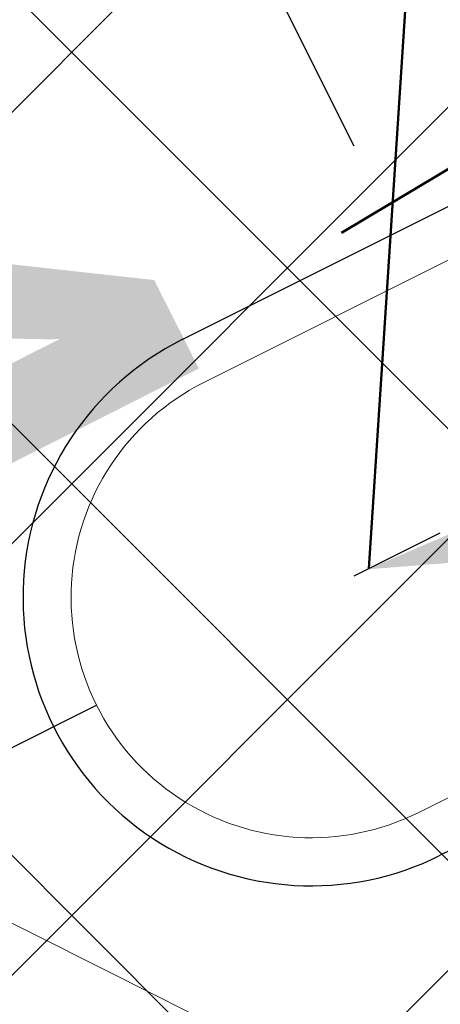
# Model space of a CAD drawing. Header units: metres. Extents: x 7472034 to 8439876, y 5890181 to 5961460.
# Tile 71 of 202: x 8439498.347 to 8439498.785, y 5890390.428 to 5890391.452. Entities that reach past the tile are written whole.
import ezdxf
from ezdxf import colors
from ezdxf.entities.mleader import LeaderData, LeaderLine
from ezdxf.math import Vec2, Vec3

# ---------------------------------------------------------------- set-up
doc = ezdxf.new("R2010")
doc.units = ezdxf.units.M
doc.header["$MEASUREMENT"] = 0
for name, pattern in [('$0$L218_500', [1, 0.5, -0.5]), ('ACAD_ISO03W100', [30, 12, -18]), ('CENTER', [2, 1.25, -0.25, 0.25, -0.25]), ('DASHDOTX2', [2, 1, -0.5, 0, -0.5])]:
    doc.linetypes.add(name, pattern=pattern)
doc.layers.get('0').update_dxf_attribs({"linetype": 'CONTINUOUS', "lineweight": 5})
doc.layers.get('Defpoints').update_dxf_attribs({"linetype": 'CONTINUOUS'})
for name, color, linetype, lineweight in [('### Krawężnik', 6, 'CONTINUOUS', 35), ('### rzędne', 172, 'CONTINUOUS', 35), ('_a_widok', 7, 'CONTINUOUS', 5), ('_IS.KD.B.rura', 124, 'ACAD_ISO03W100', 50), ('_IS.KD.opis.1', 138, 'CONTINUOUS', 18), ('KOLOR-OBIEKT', 21, 'CONTINUOUS', 13), ('T_strefa-8', 20, 'ACAD_ISO03W100', 50), ('ZAG-obrys 018 wymiary', 7, 'CONTINUOUS', 18), ('ZAG-OBRYS013', 7, 'CONTINUOUS', 13)]:
    doc.layers.add(name, color=color, linetype=linetype, lineweight=lineweight)
for name, color, linetype in [('100_rzut_wym_wew', 7, 'CONTINUOUS'), ('2D - Ogólne', 7, 'CONTINUOUS'), ('_IS.BLOK.KD.doziemne', 7, 'CONTINUOUS')]:
    doc.layers.add(name, color=color, linetype=linetype)
doc.layers.add('_IS_NO', color=11, linetype='CONTINUOUS', lineweight=20, plot=False)
doc.styles.add('ARIAL', font='arial.ttf')
doc.styles.add('DIM', font='simplex.shx', dxfattribs={"width": 0.8})
doc.styles.add('RS', font='Romans.shx', dxfattribs={"width": 0.7})
doc.dimstyles.new('DIM-WEW_500', dxfattribs={"dimscale": 5, "dimtxt": 18, "dimasz": 10, "dimexe": 4, "dimexo": 8, "dimgap": 5, "dimtad": 1, "dimlfac": 0.01, "dimzin": 9, "dimdsep": 46, "dimtxsty": 'DIM', "dimblk": 'ARCHTICK', "dimcen": 5, "dimclrt": 112, "dimadec": 4, "dimazin": 2, "dimtfac": 4, "dimtmove": 0, "dimatfit": 3, "dimldrblk": 'ARCHTICK', "dimfxl": 0, "dimtolj": 1, "dimlwd": 13, "dimarcsym": 0})
pattern_1 = [(45, (967499.202946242, -71042.94610979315), (-0.2245064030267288, 0.2245064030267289), []), (135, (967499.202946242, -71042.94610979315), (-0.2245064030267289, -0.2245064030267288), [])]
pattern_2 = [(45, (967499.2092647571, -71042.97165620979), (-0.2245064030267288, 0.2245064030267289), []), (135, (967499.2092647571, -71042.97165620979), (-0.2245064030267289, -0.2245064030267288), [])]

# ---------------------------------------------------------------- blocks, each defined once
blk = doc.blocks.new('A$C7D7B3C0A')
at = {"layer": '2D - Ogólne', "linetype": 'DASHDOTX2', "ltscale": 0.6}
for p, q in [((3.600000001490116, -2.980232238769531e-08), (3.600000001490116, 9.999999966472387)), ((3.725290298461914e-09, 4.999999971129), (15.3000000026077, 4.999999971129))]:
    blk.add_line(p, q, dxfattribs=at)
at = {"layer": '2D - Ogólne', "linetype": 'Continuous'}
for p, q in [((3.300059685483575, 4.7500239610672), (3.30005968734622, 5.450023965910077)), ((3.300059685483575, 4.7500239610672), (3.30005968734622, 5.450023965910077)), ((3.300059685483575, 4.7500239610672), (3.30005968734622, 5.450023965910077)), ((3.300059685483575, 4.7500239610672), (3.30005968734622, 5.450023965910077)), ((3.300059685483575, 4.7500239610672), (3.30005968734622, 5.450023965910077)), ((3.300059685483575, 4.7500239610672), (3.30005968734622, 5.450023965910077)), ((3.300059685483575, 4.7500239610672), (3.30005968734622, 5.450023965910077)), ((3.300059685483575, 4.7500239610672), (3.30005968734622, 5.450023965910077)), ((3.300059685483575, 4.7500239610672), (3.30005968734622, 5.450023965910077)), ((3.300059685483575, 4.7500239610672), (3.30005968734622, 5.450023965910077)), ((3.300059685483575, 4.7500239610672), (3.30005968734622, 5.450023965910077)), ((3.900059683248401, 5.450023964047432), (3.900059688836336, 4.750023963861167)), ((3.900059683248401, 5.450023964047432), (3.900059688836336, 4.750023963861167)), ((3.900059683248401, 5.450023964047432), (3.900059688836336, 4.750023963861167)), ((3.900059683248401, 5.450023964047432), (3.900059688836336, 4.750023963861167)), ((3.900059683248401, 5.450023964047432), (3.900059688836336, 4.750023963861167)), ((3.900059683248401, 5.450023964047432), (3.900059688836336, 4.750023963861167)), ((3.900059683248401, 5.450023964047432), (3.900059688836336, 4.750023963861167)), ((3.900059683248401, 5.450023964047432), (3.900059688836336, 4.750023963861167)), ((3.900059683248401, 5.450023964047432), (3.900059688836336, 4.750023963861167)), ((3.900059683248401, 5.450023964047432), (3.900059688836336, 4.750023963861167)), ((3.900059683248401, 5.450023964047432), (3.900059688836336, 4.750023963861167))]:
    blk.add_line(p, q, dxfattribs=at)
at = {"layer": '2D - Ogólne', "linetype": 'Continuous', "lineweight": 0}
for p, q in [((3.350059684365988, 4.7500239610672), (3.350059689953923, 5.400023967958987)), ((3.350059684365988, 4.7500239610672), (3.350059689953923, 5.400023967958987)), ((3.350059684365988, 4.7500239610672), (3.350059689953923, 5.400023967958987)), ((3.350059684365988, 4.7500239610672), (3.350059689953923, 5.400023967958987)), ((3.350059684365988, 4.7500239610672), (3.350059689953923, 5.400023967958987)), ((3.350059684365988, 4.7500239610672), (3.350059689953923, 5.400023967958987)), ((3.350059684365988, 4.7500239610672), (3.350059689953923, 5.400023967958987)), ((3.350059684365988, 4.7500239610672), (3.350059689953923, 5.400023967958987)), ((3.350059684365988, 4.7500239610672), (3.350059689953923, 5.400023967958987)), ((3.350059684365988, 4.7500239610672), (3.350059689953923, 5.400023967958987)), ((3.350059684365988, 4.7500239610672), (3.350059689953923, 5.400023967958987)), ((3.850059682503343, 5.400023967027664), (3.850059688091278, 4.750023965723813)), ((3.850059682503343, 5.400023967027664), (3.850059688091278, 4.750023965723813)), ((3.850059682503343, 5.400023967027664), (3.850059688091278, 4.750023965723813)), ((3.850059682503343, 5.400023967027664), (3.850059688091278, 4.750023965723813)), ((3.850059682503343, 5.400023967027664), (3.850059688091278, 4.750023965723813)), ((3.850059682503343, 5.400023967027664), (3.850059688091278, 4.750023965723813)), ((3.850059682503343, 5.400023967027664), (3.850059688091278, 4.750023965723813)), ((3.850059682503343, 5.400023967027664), (3.850059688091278, 4.750023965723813)), ((3.850059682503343, 5.400023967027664), (3.850059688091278, 4.750023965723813)), ((3.850059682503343, 5.400023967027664), (3.850059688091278, 4.750023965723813)), ((3.850059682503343, 5.400023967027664), (3.850059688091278, 4.750023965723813))]:
    blk.add_line(p, q, dxfattribs=at)
at = {"layer": '2D - Ogólne', "linetype": 'Continuous'}
blk.add_arc((3.600059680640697, 4.750023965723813), 0.2999999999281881, 180.0000000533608, 5.336085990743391e-08, dxfattribs=at)
blk.add_arc((3.600059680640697, 4.750023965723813), 0.2999999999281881, 180.0000000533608, 5.336085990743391e-08, dxfattribs=at)
blk.add_arc((3.600059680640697, 4.750023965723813), 0.2999999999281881, 180.0000000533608, 5.336085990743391e-08, dxfattribs=at)
blk.add_arc((3.600059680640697, 4.750023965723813), 0.2999999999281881, 180.0000000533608, 5.336085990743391e-08, dxfattribs=at)
blk.add_arc((3.600059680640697, 4.750023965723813), 0.2999999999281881, 180.0000000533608, 5.336085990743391e-08, dxfattribs=at)
blk.add_arc((3.600059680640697, 4.750023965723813), 0.2999999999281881, 180.0000000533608, 5.336085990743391e-08, dxfattribs=at)
blk.add_arc((3.600059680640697, 4.750023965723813), 0.2999999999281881, 180.0000000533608, 5.336085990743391e-08, dxfattribs=at)
blk.add_arc((3.600059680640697, 4.750023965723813), 0.2999999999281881, 180.0000000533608, 5.336085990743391e-08, dxfattribs=at)
blk.add_arc((3.600059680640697, 4.750023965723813), 0.2999999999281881, 180.0000000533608, 5.336085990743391e-08, dxfattribs=at)
blk.add_arc((3.600059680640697, 4.750023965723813), 0.2999999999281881, 180.0000000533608, 5.336085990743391e-08, dxfattribs=at)
blk.add_arc((3.600059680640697, 4.750023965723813), 0.2999999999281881, 180.0000000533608, 5.336085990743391e-08, dxfattribs=at)
at = {"layer": '2D - Ogólne', "linetype": 'Continuous', "lineweight": 0}
blk.add_arc((3.600059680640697, 4.750023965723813), 0.2499999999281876, 180.0000000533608, 5.336085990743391e-08, dxfattribs=at)
blk.add_arc((3.600059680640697, 4.750023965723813), 0.2499999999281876, 180.0000000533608, 5.336085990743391e-08, dxfattribs=at)
blk.add_arc((3.600059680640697, 4.750023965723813), 0.2499999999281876, 180.0000000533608, 5.336085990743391e-08, dxfattribs=at)
blk.add_arc((3.600059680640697, 4.750023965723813), 0.2499999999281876, 180.0000000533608, 5.336085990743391e-08, dxfattribs=at)
blk.add_arc((3.600059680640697, 4.750023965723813), 0.2499999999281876, 180.0000000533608, 5.336085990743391e-08, dxfattribs=at)
blk.add_arc((3.600059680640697, 4.750023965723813), 0.2499999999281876, 180.0000000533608, 5.336085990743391e-08, dxfattribs=at)
blk.add_arc((3.600059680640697, 4.750023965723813), 0.2499999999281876, 180.0000000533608, 5.336085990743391e-08, dxfattribs=at)
blk.add_arc((3.600059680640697, 4.750023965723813), 0.2499999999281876, 180.0000000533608, 5.336085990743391e-08, dxfattribs=at)
blk.add_arc((3.600059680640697, 4.750023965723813), 0.2499999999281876, 180.0000000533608, 5.336085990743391e-08, dxfattribs=at)
blk.add_arc((3.600059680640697, 4.750023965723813), 0.2499999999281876, 180.0000000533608, 5.336085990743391e-08, dxfattribs=at)
blk.add_arc((3.600059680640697, 4.750023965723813), 0.2499999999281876, 180.0000000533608, 5.336085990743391e-08, dxfattribs=at)
blk = doc.blocks.new('_Oblique')
at = {"color": 0, "linetype": 'ByBlock', "lineweight": -2}
blk.add_line((-0.5, -0.5), (0.5, 0.5), dxfattribs=at)
blk = doc.blocks.new('*D75')
at = {"layer": 'Defpoints', "color": 0, "linetype": 'Continuous', "lineweight": 60}
for p in [(8439494.706783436, 5890398.551071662), (8439493.991791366, 5890398.192203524, 3.659132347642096e-06), (8439500.323821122, 5890392.589078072)]:
    blk.add_point(p, dxfattribs=at)
at = {"layer": 'ZAG-obrys 018 wymiary', "color": 0, "linetype": 'Continuous', "lineweight": -2}
for p, q in [((8439494.706783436, 5890398.551071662), (8439495.06427947, 5890398.730505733)), ((8439499.608829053, 5890392.230209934), (8439497.869870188, 5890391.357393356))]:
    blk.add_line(p, q, dxfattribs=at)
at = {"layer": 'ZAG-obrys 018 wymiary', "color": 0, "linetype": 'Continuous', "lineweight": 13}
blk.add_line((8439498.227366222, 5890391.536827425), (8439494.706783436, 5890398.551071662), dxfattribs=at)
at = {"layer": 'ZAG-obrys 018 wymiary', "color": 0, "linetype": 'Continuous', "lineweight": 13, "xscale": 0.3, "yscale": 0.3, "zscale": 0.3}
for p, rotation in [((8439494.706783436, 5890398.551071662), 116.652946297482), ((8439498.227366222, 5890391.536827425), 296.6529462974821)]:
    blk.add_blockref('_Oblique', p, dxfattribs=dict(at, rotation=rotation))
at = {"layer": 'ZAG-obrys 018 wymiary', "color": 112, "linetype": 'Continuous', "lineweight": 25, "insert": (8439496.82180915, 5890395.674732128), "char_height": 0.8, "attachment_point": 5, "rotation": 296.652946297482, "style": 'RS'}
blk.add_mtext('\\A1;7.85', dxfattribs=at)
blk = doc.blocks.new('_ArchTick')
at = {"layer": '100_rzut_wym_wew', "color": 0, "linetype": 'Continuous', "const_width": 0.15}
blk.add_lwpolyline([(-0.5, -0.5), (0.5, 0.5)], dxfattribs=at)
blk = doc.blocks.new('*D88')
at = {"layer": 'Defpoints', "color": 0, "linetype": 'Continuous', "lineweight": 60}
for p in [(8439503.070368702, 5890393.075582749), (8439494.803817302, 5890391.266461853), (8439495.73632797, 5890389.403839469)]:
    blk.add_point(p, dxfattribs=at)
at = {"layer": 'ZAG-obrys 018 wymiary', "color": 0, "linetype": 'Continuous', "lineweight": -2}
for p, q in [((8439502.712229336, 5890393.790940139), (8439501.95878835, 5890395.295883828)), ((8439495.378188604, 5890390.119196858), (8439494.624747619, 5890391.624140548))]:
    blk.add_line(p, q, dxfattribs=at)
at = {"layer": 'ZAG-obrys 018 wymiary', "color": 0, "linetype": 'Continuous', "lineweight": 13}
blk.add_line((8439502.137858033, 5890394.938205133), (8439494.803817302, 5890391.266461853), dxfattribs=at)
at = {"layer": 'ZAG-obrys 018 wymiary', "color": 0, "linetype": 'Continuous', "lineweight": 13, "xscale": 0.3, "yscale": 0.3, "zscale": 0.3}
for p, rotation in [((8439502.137858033, 5890394.938205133), 26.59456106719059), ((8439494.803817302, 5890391.266461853), 206.5945610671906)]:
    blk.add_blockref('_Oblique', p, dxfattribs=dict(at, rotation=rotation))
at = {"layer": 'ZAG-obrys 018 wymiary', "color": 112, "linetype": 'Continuous', "lineweight": 25, "insert": (8439498.202233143, 5890393.638851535), "char_height": 0.8, "attachment_point": 5, "rotation": 26.594561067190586, "style": 'RS'}
blk.add_mtext('\\A1;8.2', dxfattribs=at)
blk = doc.blocks.new('*D60')
at = {"layer": 'Defpoints', "color": 0, "linetype": 'Continuous', "lineweight": 60}
for p in [(8439503.84000523, 5890394.328112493), (8439498.216184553, 5890391.533605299), (8439498.928597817, 5890390.099905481)]:
    blk.add_point(p, dxfattribs=at)
at = {"layer": 'ZAG-obrys 018 wymiary', "color": 0, "linetype": 'Continuous', "lineweight": -2}
for p, q in [((8439499.362340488, 5890392.10313644), (8439504.198218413, 5890394.506110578)), ((8439500.074753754, 5890390.669436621), (8439504.910631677, 5890393.07241076))]:
    blk.add_line(p, q, dxfattribs=at)
at = {"layer": 'ZAG-obrys 018 wymiary', "color": 0, "linetype": 'Continuous', "lineweight": 13}
blk.add_line((8439504.552418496, 5890392.894412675), (8439503.84000523, 5890394.328112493), dxfattribs=at)
at = {"layer": 'ZAG-obrys 018 wymiary', "color": 0, "linetype": 'Continuous', "lineweight": 13, "xscale": 0.3, "yscale": 0.3, "zscale": 0.3}
for p, rotation in [((8439503.84000523, 5890394.328112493), 116.4230323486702), ((8439504.552418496, 5890392.894412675), 296.4230323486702)]:
    blk.add_blockref('_Oblique', p, dxfattribs=dict(at, rotation=rotation))
at = {"layer": 'ZAG-obrys 018 wymiary', "color": 112, "linetype": 'Continuous', "lineweight": 25, "insert": (8439504.733531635, 5890393.878259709), "char_height": 0.8, "attachment_point": 5, "rotation": 296.42303234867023, "style": 'RS'}
blk.add_mtext('\\A1;1.6', dxfattribs=at)
blk = doc.blocks.new('*D132')
at = {"layer": 'Defpoints', "color": 0, "linetype": 'Continuous', "lineweight": 60}
for p in [(8439490.081045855, 5890411.33265816), (8439490.081045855, 5890411.33265816), (8439503.593241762, 5890384.547616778)]:
    blk.add_point(p, dxfattribs=at)
at = {"layer": 'ZAG-obrys 018 wymiary', "color": 0, "linetype": 'Continuous', "lineweight": -2}
for p, q in [((8439490.081045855, 5890411.33265816), (8439490.438176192, 5890411.512818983)), ((8439503.593241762, 5890384.547616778), (8439503.9503721, 5890384.727777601))]:
    blk.add_line(p, q, dxfattribs=at)
at = {"layer": 'ZAG-obrys 018 wymiary', "color": 0, "linetype": 'Continuous', "lineweight": 13}
blk.add_line((8439503.593241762, 5890384.547616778), (8439490.081045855, 5890411.33265816), dxfattribs=at)
at = {"layer": 'ZAG-obrys 018 wymiary', "color": 0, "linetype": 'Continuous', "lineweight": 13, "xscale": 0.3, "yscale": 0.3, "zscale": 0.3}
for p, rotation in [((8439490.081045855, 5890411.33265816), 116.7694823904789), ((8439503.593241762, 5890384.547616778), 296.7694823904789)]:
    blk.add_blockref('_Oblique', p, dxfattribs=dict(at, rotation=rotation))
at = {"layer": 'ZAG-obrys 018 wymiary', "color": 112, "linetype": 'Continuous', "lineweight": 25, "insert": (8439496.348970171, 5890400.239980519), "char_height": 0.8, "attachment_point": 5, "rotation": 296.7694823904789, "style": 'RS'}
blk.add_mtext('\\A1;30', dxfattribs=at)
blk = doc.blocks.new('*D144')
at = {"layer": 'Defpoints', "color": 0, "linetype": 'Continuous', "lineweight": 60}
for p in [(8439499.048492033, 5890390.910444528), (8439493.19273551, 5890368.256074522), (8439494.279393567, 5890367.975192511)]:
    blk.add_point(p, dxfattribs=at)
at = {"layer": 'ZAG-obrys 018 wymiary', "color": 0, "linetype": 'Continuous', "lineweight": -2}
for p, q in [((8439499.823035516, 5890390.71023865), (8439500.522421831, 5890390.529459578)), ((8439493.967278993, 5890368.055868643), (8439494.666665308, 5890367.875089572))]:
    blk.add_line(p, q, dxfattribs=at)
at = {"layer": 'ZAG-obrys 018 wymiary', "color": 0, "linetype": 'Continuous', "lineweight": 13}
blk.add_line((8439500.13515009, 5890390.629562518), (8439494.279393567, 5890367.975192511), dxfattribs=at)
at = {"layer": 'ZAG-obrys 018 wymiary', "color": 0, "linetype": 'Continuous', "lineweight": 13, "xscale": 0.3, "yscale": 0.3, "zscale": 0.3}
for p, rotation in [((8439500.13515009, 5890390.629562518), 75.5072587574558), ((8439494.279393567, 5890367.975192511), 255.5072587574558)]:
    blk.add_blockref('_Oblique', p, dxfattribs=dict(at, rotation=rotation))
at = {"layer": 'ZAG-obrys 018 wymiary', "color": 112, "linetype": 'Continuous', "lineweight": 25, "insert": (8439497.511322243, 5890382.876199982), "char_height": 0.8, "attachment_point": 5, "rotation": 75.5072587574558, "style": 'RS'}
blk.add_mtext('\\A1;23.4', dxfattribs=at)
blk = doc.blocks.new('_Open30')
at = {"color": 0, "linetype": 'ByBlock', "lineweight": -2}
for p, q in [((-1, 0.26794919), (0, 0)), ((0, 0), (-1, -0.26794919)), ((0, 0), (-1, 0))]:
    blk.add_line(p, q, dxfattribs=at)
blk = doc.blocks.new('*D150')
at = {"layer": 'Defpoints', "color": 0, "linetype": 'Continuous', "lineweight": 60}
for p in [(8439495.295166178, 5890413.452423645), (8439503.9503721, 5890384.727777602)]:
    blk.add_point(p, dxfattribs=at)
at = {"layer": 'ZAG-obrys 018 wymiary', "color": 0, "linetype": 'Continuous', "lineweight": 13}
blk.add_line((8439496.232624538, 5890410.341214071), (8439495.381717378, 5890413.165180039), dxfattribs=at)
at = {"layer": 'ZAG-obrys 018 wymiary', "color": 0, "linetype": 'Continuous', "lineweight": 13, "xscale": 0.3, "yscale": 0.3, "zscale": 0.3, "rotation": 106.7684137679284}
blk.add_blockref('_Open30', (8439495.295166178, 5890413.452423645), dxfattribs=at)
at = {"layer": 'ZAG-obrys 018 wymiary', "color": 112, "linetype": 'Continuous', "lineweight": 25, "insert": (8439496.541688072, 5890411.395196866), "char_height": 0.8, "attachment_point": 5, "rotation": 286.7684137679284, "style": 'RS'}
blk.add_mtext('\\A1;R30', dxfattribs=at)
blk = doc.blocks.new('A$C1D2679FE')
at = {"layer": 'KOLOR-OBIEKT', "lineweight": 9, "ltscale": 200}
h = blk.add_hatch(dxfattribs=at)
h.set_pattern_fill('ANSI37', color=253, scale=0.1, angle=16)
h.set_pattern_definition([(61, (-7471780.020262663, -5961378.212846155), (-0.2776917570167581, 0.153927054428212), []), (151, (-7471780.020262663, -5961378.212846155), (-0.153927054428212, -0.2776917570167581), [])])
edge = h.paths.add_edge_path()
edge.add_line((196.975401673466, 33.54016214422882), (192.3495923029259, 34.13512154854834))
edge.add_line((192.3495923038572, 34.13512154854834), (187.7176397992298, 34.7308710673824))
edge.add_line((187.7176398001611, 34.7308710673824), (178.5077782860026, 36.15998750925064))
edge.add_line((178.5077782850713, 36.15998750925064), (176.6601969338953, 36.5026140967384))
edge.add_arc((181.3685569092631, 38.18527459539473), 5.000000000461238, 199.6657310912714, 261.1796204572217)
edge.add_line((180.6018702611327, 33.24440507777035), (187.358021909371, 32.19603671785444))
edge.add_line((187.3580219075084, 32.19603671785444), (192.0230219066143, 31.59603671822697))
edge.add_line((192.0230219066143, 31.59603671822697), (196.6880219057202, 30.9960367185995))
edge.add_line((196.6880219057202, 30.9960367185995), (201.9780219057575, 30.48103671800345))
edge.add_line((201.9780219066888, 30.48103671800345), (207.2680219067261, 29.96603671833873))
edge.add_line((207.2680219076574, 29.96603671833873), (216.468021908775, 29.35603671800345))
edge.add_line((216.4680219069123, 29.35603671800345), (221.8830219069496, 29.11103671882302))
edge.add_line((221.8830219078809, 29.11103671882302), (227.2980219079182, 28.86603671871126))
edge.add_line((227.2980219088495, 28.86603671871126), (233.718021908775, 28.60103671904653))
edge.add_line((233.7180219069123, 28.60103671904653), (240.1380219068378, 28.33603671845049))
edge.add_line((240.1380219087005, 28.33603671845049), (245.3280219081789, 28.076036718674))
edge.add_line((245.3280219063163, 28.076036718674), (246.1380219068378, 28.00603671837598))
edge.add_line((246.1380219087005, 28.00603671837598), (248.4280219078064, 27.98603671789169))
edge.add_line((248.4280219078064, 27.98603671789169), (251.4080219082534, 28.33603671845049))
edge.add_line((251.4080219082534, 28.33603671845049), (255.3380219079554, 29.13603671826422))
edge.add_line((255.3380219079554, 29.13603671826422), (258.1480219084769, 30.35603671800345))
edge.add_line((258.1480219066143, 30.35603671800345), (260.6280219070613, 32.076036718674))
edge.add_line((260.6280219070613, 32.076036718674), (262.7080219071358, 34.29603671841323))
edge.add_line((262.7080219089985, 34.29603671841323), (264.3880219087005, 36.826036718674))
edge.add_line((264.3880219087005, 36.826036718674), (265.608021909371, 39.59603671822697))
edge.add_line((265.6080219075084, 39.59603671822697), (266.4080219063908, 42.53603671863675))
edge.add_line((266.4080219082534, 42.53603671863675), (266.6380219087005, 45.60603671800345))
edge.add_line((266.6380219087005, 45.60603671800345), (266.3380219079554, 48.59603671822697))
edge.add_line((266.3380219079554, 48.59603671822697), (265.628021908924, 51.53603671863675))
edge.add_line((265.6280219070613, 51.53603671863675), (264.5280219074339, 54.28603671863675))
edge.add_line((264.5280219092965, 54.28603671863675), (263.3880219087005, 57.11603671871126))
edge.add_line((263.3880219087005, 57.11603671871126), (262.5430219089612, 59.47103671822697))
edge.add_line((262.5430219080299, 59.47103671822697), (261.6980219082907, 61.826036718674))
edge.add_line((261.6980219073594, 61.826036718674), (260.5980219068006, 65.15103671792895))
edge.add_line((260.5980219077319, 65.15103671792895), (259.4980219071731, 68.47603671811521))
edge.add_line((259.4980219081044, 68.47603671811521), (257.3916487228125, 67.77919145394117))
edge.add_line((257.3916487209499, 67.77919145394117), (258.1675714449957, 64.34697791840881))
edge.add_line((258.167571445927, 64.34697791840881), (259.2776264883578, 60.99158426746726))
edge.add_line((259.2776264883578, 60.99158426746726), (260.1334384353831, 58.60645156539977))
edge.add_line((260.1334384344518, 58.60645156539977), (260.9950570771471, 56.20513570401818))
edge.add_line((260.9950570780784, 56.20513570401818), (262.1522789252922, 53.33238322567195))
edge.add_line((262.1522789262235, 53.33238322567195), (263.1827648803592, 50.75616833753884))
edge.add_line((263.1827648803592, 50.75616833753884), (263.8083402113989, 48.16575780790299))
edge.add_line((263.8083402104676, 48.16575780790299), (264.0684198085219, 45.57363114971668))
edge.add_line((264.0684198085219, 45.57363114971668), (263.8734869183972, 42.97170083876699))
edge.add_line((263.8734869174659, 42.97170083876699), (263.1880731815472, 40.45280535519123))
edge.add_line((263.1880731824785, 40.45280535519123), (262.1337886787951, 38.05906103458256))
edge.add_line((262.1337886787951, 38.05906103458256), (260.6936748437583, 35.89031817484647))
edge.add_line((260.6936748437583, 35.89031817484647), (258.9457271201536, 34.02472012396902))
edge.add_line((258.9457271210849, 34.02472012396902), (256.8967191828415, 32.60363397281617))
edge.add_line((256.8967191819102, 32.60363397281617), (254.5645412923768, 31.59108698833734))
edge.add_line((254.5645412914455, 31.59108698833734), (251.0026761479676, 30.86602538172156))
edge.add_line((251.0026761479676, 30.86602538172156), (248.2893446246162, 30.54734550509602))
edge.add_line((248.2893446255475, 30.54734550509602), (246.2595893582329, 30.56507262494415))
edge.add_line((246.2595893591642, 30.56507262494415), (245.5023283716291, 30.63051493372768))
edge.add_line((245.5023283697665, 30.63051493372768), (240.2548571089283, 30.89339403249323))
edge.add_line((240.2548571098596, 30.89339403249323), (233.8236017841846, 31.1588586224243))
edge.add_line((233.8236017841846, 31.1588586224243), (227.4086662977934, 31.42364957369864))
edge.add_line((227.4086662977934, 31.42364957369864), (221.9987299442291, 31.66842047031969))
edge.add_line((221.9987299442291, 31.66842047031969), (217.4544723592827, 31.90290945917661))
edge.add_line((217.4544723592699, 31.90290945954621), (217.0910134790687, 31.92589690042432))
edge.add_line((217.0910134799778, 31.92589689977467), (214.8768218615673, 32.06593639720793))
edge.add_line((214.876821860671, 32.06593639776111), (207.0033997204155, 32.56390146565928))
edge.add_line((207.0033997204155, 32.56390146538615), (202.2260741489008, 33.02899081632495))
edge.add_line((202.2260741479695, 33.02899081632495), (196.975401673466, 33.54016214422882))
blk = doc.blocks.new('A$C2C426404')
at = {"layer": '_IS_NO', "ltscale": 0.1}
for points, knots in [([(81.48853297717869, 15.975331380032), (78.87586907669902, 16.84686399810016), (76.26450027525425, 17.78992713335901), (72.03847445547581, 21.67736706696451), (65.0990158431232, 30.09408769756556), (58.79946133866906, 33.34467344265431), (58.26247850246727, 34.11525447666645)], [0, 0, 0, 0, 1.278992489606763, 7.78914044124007, 15.74750070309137, 27.64022902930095, 27.64022902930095, 27.64022902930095, 27.64022902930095]), ([(55.69703794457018, 26.44192530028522, 8.07171421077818e-08), (60.47702913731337, 24.37489471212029, 4.118097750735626e-07), (65.41527824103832, 21.38608461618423, 8.932878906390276e-07), (68.42167646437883, 18.98607052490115, -1.681326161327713e-07), (71.60992970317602, 12.73766223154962), (75.29265419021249, 11.98629271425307, 1.662301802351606e-08), (79.75433884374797, 11.20084950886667)], [13.0881689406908, 13.0881689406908, 13.0881689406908, 13.0881689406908, 21.71831455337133, 28.5577747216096, 34.1003045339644, 40.71973107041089, 40.71973107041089, 40.71973107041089, 40.71973107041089])]:
    blk.add_open_spline(points, degree=3, knots=knots, dxfattribs=at)
at = {"layer": '_IS_NO'}
blk.add_open_spline([(50.6228041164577, 30.56321178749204, 1.829566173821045e-06), (53.11749188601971, 30.21319374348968), (56.38514522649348, 30.67444155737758), (60.99540497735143, 30.04553546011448), (68.19327101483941, 22.54355850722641, -2.469325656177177e-08), (70.8769634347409, 19.46133922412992, 5.150448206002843e-09), (74.71212187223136, 14.31917844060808, -1.219795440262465e-09), (78.88802252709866, 13.86142715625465), (82.75564656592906, 12.70757211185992)], degree=3, knots=[0, 0, 0, 0, 7.578698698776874, 9.67195365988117, 16.27655537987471, 24.33370670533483, 30.35915105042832, 36.79354326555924, 36.79354326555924, 36.79354326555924, 36.79354326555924], dxfattribs=at)
at = {"layer": '### rzędne', "color": 0, "linetype": 'CENTER', "lineweight": 25, "insert": (58.600496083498, 27.57498722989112, 3.980339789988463e-07), "char_height": 0.7999999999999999, "attachment_point": 1, "rotation": 296.84117764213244, "style": 'ARIAL'}
blk.add_mtext('134,4', dxfattribs=at)
blk = doc.blocks.new('JPII.KD_aktualizacja rzędnych_20.12.2024')
at = {"layer": '_IS.KD.B.rura', "ltscale": 0.05}
blk.add_line((8438639.088842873, 5890686.688356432), (8438639.664409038, 5890695.490606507), dxfattribs=at)
at = {"layer": '_IS.KD.opis.1', "color": 0}
ml = blk.add_multileader_mtext('Standard', dxfattribs=at)
ml.set_content('\\A1;{\\C132;Rd3}-132,89', style='RS')
ml.set_leader_properties()
ml.build(insert=Vec2(0, 0))
ml.multileader.update_dxf_attribs({"text_left_attachment_type": 2, "text_right_attachment_type": 2, "dogleg_length": 0.2, "arrow_head_size": 0.25})
ctx = ml.context
ctx.base_point, ctx.char_height, ctx.arrow_head_size, ctx.landing_gap_size, ctx.plane_origin, ctx.plane_x_axis, ctx.plane_y_axis = Vec3(8438640.248071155, 5890686.770044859), 0.8, 0.25, 0.3, Vec3(8438582.323530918, 5890660.669695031), Vec3(0.374606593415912, -0.9271838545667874), Vec3(0.9271838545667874, 0.374606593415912)
ctx.left_attachment, ctx.right_attachment, ctx.text_align_type = 2, 2, 1
notes = []
notes.append((ctx, [(0, (1, 1, 0), (8438640.173149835, 5890686.955481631), (0.374606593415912, -0.9271838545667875), 0.2, [(3, [(8438639.087217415, 5890686.687542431)], 0, [])])]))
ctx.mtext.insert, ctx.mtext.text_direction, ctx.mtext.rotation, ctx.mtext.width, ctx.mtext.alignment, ctx.mtext.flow_direction = Vec3(8438641.740983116, 5890684.346132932), Vec3(0.374606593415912, -0.9271838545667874), 5.096361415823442, 3.033132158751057, 2, 5
for ctx, leaders in notes:
    for number, flags, end, landing, length, lines in leaders:
        leader = LeaderData()
        leader.index, (leader.has_last_leader_line, leader.has_dogleg_vector, leader.attachment_direction) = number, flags
        leader.last_leader_point, leader.dogleg_vector, leader.dogleg_length = Vec3(end), Vec3(landing), length
        for number, points, colour, breaks in lines:
            line = LeaderLine()
            line.index, line.vertices, line.color, line.breaks = number, Vec3.list(points), colors.encode_raw_color(colour), breaks
            leader.lines.append(line)
        ctx.leaders.append(leader)

msp = doc.modelspace()

# ---------------------------------------------------------------- hatches: boundary and pattern name
at = {"layer": 'KOLOR-OBIEKT', "lineweight": 9}
h = msp.add_hatch(dxfattribs=at)
h.set_pattern_fill('ANSI37', color=73, scale=0.1)
h.set_pattern_definition(pattern_2)
edge = h.paths.add_edge_path()
edge.add_arc((8439443.60123986, 5890379.17988472), 6.652831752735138, 296.7043321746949, 335.0331150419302)
edge.add_arc((8439476.194075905, 5890367.917634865), 27.87464989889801, 155.1393615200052, 162.3446315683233, ccw=False)
edge.add_arc((8439457.399943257, 5890376.211109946), 7.345078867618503, 127.98309878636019, 152.2023641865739, ccw=False)
edge.add_arc((8439457.741930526, 5890376.488713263), 7.349948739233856, 107.1989600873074, 131.4182254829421, ccw=False)
edge.add_line((8439455.568618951, 5890383.509999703), (8439473.898437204, 5890392.710084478))
edge.add_arc((8439481.742870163, 5890376.384611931), 18.11232128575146, 99.26977735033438, 115.6644084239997, ccw=False)
edge.add_line((8439478.825278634, 5890394.260401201), (8439481.377171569, 5890394.321440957))
edge.add_arc((8439482.909595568, 5890377.390082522), 17.00056533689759, 88.22393661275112, 95.17163768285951, ccw=False)
edge.add_arc((8439482.561499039, 5890405.235869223), 10.88860248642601, 274.6092070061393, 298.9976789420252)
edge.add_arc((8443006.923870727, 5883371.657126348), 7856.29059094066, 116.59181359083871, 116.61107962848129, ccw=False)
edge.add_arc((8439465.895823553, 5890431.340313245), 42.15757971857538, 305.2087751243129, 306.7865132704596)
edge.add_arc((8439488.80074795, 5890400.283338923), 3.577668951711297, 310.8590814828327, 340.7280968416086)
edge.add_line((8439492.177934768, 5890399.102523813), (8439493.275267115, 5890403.980640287))
edge.add_line((8439493.275267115, 5890403.980640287), (8439502.266345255, 5890408.28072203))
edge.add_line((8439502.266345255, 5890408.28072203), (8439504.844191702, 5890407.694009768))
edge.add_line((8439504.844191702, 5890407.694009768), (8439506.125281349, 5890405.329609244))
edge.add_arc((8439507.019670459, 5890405.776898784), 0.9999999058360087, 206.5699188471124, 283.6833393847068)
edge.add_line((8439507.256226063, 5890404.805280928), (8439511.624560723, 5890406.970734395))
edge.add_line((8439511.624560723, 5890406.970734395), (8439511.39896348, 5890407.420225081))
edge.add_line((8439511.39896348, 5890407.420225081), (8439510.561982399, 5890407.017405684))
edge.add_line((8439510.561982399, 5890407.017405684), (8439509.330427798, 5890409.481424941))
edge.add_line((8439509.330427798, 5890409.481424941), (8439512.635426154, 5890411.138401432))
edge.add_line((8439512.635426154, 5890411.138401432), (8439512.638568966, 5890411.136467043))
edge.add_line((8439512.638568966, 5890411.136467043), (8439515.998443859, 5890412.829496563))
edge.add_line((8439515.998443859, 5890412.829496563), (8439517.239018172, 5890410.325621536))
edge.add_line((8439517.239018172, 5890410.325621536), (8439513.919446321, 5890408.633274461))
edge.add_line((8439513.919446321, 5890408.633274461), (8439514.091312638, 5890408.235941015))
edge.add_line((8439514.091312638, 5890408.235941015), (8439518.839102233, 5890410.604261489))
edge.add_line((8439518.839102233, 5890410.604261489), (8439518.585943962, 5890412.843737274))
edge.add_line((8439518.585943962, 5890412.843737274), (8439518.274555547, 5890413.628049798))
edge.add_line((8439518.274555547, 5890413.628049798), (8439517.839658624, 5890414.494365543))
edge.add_line((8439517.839658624, 5890414.494365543), (8439524.310164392, 5890417.742607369))
edge.add_line((8439524.310164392, 5890417.742607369), (8439525.122207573, 5890416.124990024))
edge.add_line((8439525.122207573, 5890416.124990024), (8439526.840645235, 5890414.670893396))
edge.add_line((8439526.840645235, 5890414.670893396), (8439527.244697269, 5890414.489695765))
edge.add_arc((8439552.769967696, 5890317.570311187), 100.2242811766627, 102.79246926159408, 104.75471345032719, ccw=False)
edge.add_arc((8439529.321881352, 5890420.105147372), 4.960037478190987, 284.6730648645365, 320.3902958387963)
edge.add_arc((8435016.013859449, 5889290.11735932), 4655.555010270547, 14.00691021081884, 14.04831962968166)
edge.add_line((8439532.327549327, 5890420.207226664), (8439525.877549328, 5890423.127226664))
edge.add_line((8439525.877549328, 5890423.127226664), (8439431.028022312, 5890376.803268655))
edge.add_line((8439431.028022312, 5890376.803268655), (8439435.479127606, 5890375.417226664))
edge.add_line((8439435.479127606, 5890375.417226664), (8439446.590932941, 5890373.236661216))
edge = h.paths.add_edge_path()
edge.add_arc((8439530.228804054, 5890405.916425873), 3.001836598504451, 99.44813666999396, 208.2631515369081)
edge.add_line((8439527.5848402, 5890404.494990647), (8439533.209264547, 5890393.206690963))
edge.add_line((8439533.209264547, 5890393.206690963), (8439519.17443581, 5890386.185049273))
edge.add_line((8439519.17443581, 5890386.185049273), (8439523.57812012, 5890377.411604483))
edge.add_line((8439523.57812012, 5890377.411604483), (8439517.455507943, 5890374.324033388))
edge.add_line((8439517.455507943, 5890374.324033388), (8439517.445860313, 5890374.319191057))
edge.add_line((8439517.445860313, 5890374.319191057), (8439517.33905848, 5890374.265585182))
edge.add_line((8439517.33905848, 5890374.265585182), (8439516.815779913, 5890375.308140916))
edge.add_line((8439516.815779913, 5890375.308140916), (8439511.370501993, 5890372.574998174))
edge.add_line((8439511.370501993, 5890372.574998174), (8439511.888417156, 5890371.529804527))
edge.add_line((8439511.888417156, 5890371.529804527), (8439506.425671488, 5890368.787948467))
edge.add_line((8439506.425671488, 5890368.787948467), (8439505.890341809, 5890369.841556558))
edge.add_line((8439505.890341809, 5890369.841556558), (8439505.8884594, 5890369.869391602))
edge.add_line((8439505.8884594, 5890369.869391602), (8439500.283276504, 5890366.97762632))
edge.add_line((8439500.283276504, 5890366.97762632), (8439519.478066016, 5890366.160130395))
edge.add_line((8439519.478066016, 5890366.160130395), (8439542.767549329, 5890378.417226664))
edge.add_line((8439542.767549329, 5890378.417226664), (8439538.675788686, 5890394.802262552))
edge.add_line((8439538.675788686, 5890394.802262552), (8439537.066416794, 5890401.238139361))
edge.add_line((8439537.066416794, 5890401.238139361), (8439535.557306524, 5890407.69906358))
edge.add_arc((8439531.145391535, 5890400.872499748), 8.128158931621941, 57.12596579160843, 99.98506404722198)
edge = h.paths.add_edge_path()
edge.add_line((8439470.194509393, 5890384.137651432), (8439461.355169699, 5890379.697090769))
edge.add_line((8439461.355169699, 5890379.697090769), (8439460.080861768, 5890379.068371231))
edge.add_line((8439460.080861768, 5890379.068371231), (8439457.869254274, 5890377.642639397))
edge.add_arc((8439460.609507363, 5890373.444653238), 5.013190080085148, 123.1346622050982, 204.022759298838)
edge.add_line((8439456.030540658, 5890371.403786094), (8439459.447549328, 5890370.707226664))
edge.add_line((8439459.447549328, 5890370.707226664), (8439480.497107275, 5890367.736747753))
edge.add_line((8439480.497107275, 5890367.736747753), (8439497.963342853, 5890367.082590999))
edge.add_line((8439497.963342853, 5890367.082590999), (8439496.62020549, 5890369.722641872))
edge.add_line((8439496.62020549, 5890369.722641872), (8439494.91788047, 5890373.087302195))
edge.add_arc((8439489.468037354, 5890366.363615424), 8.654984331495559, 50.97371617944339, 58.22889977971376)
edge.add_line((8439494.025120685, 5890373.721722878), (8439490.036071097, 5890376.575637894))
edge.add_line((8439490.036071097, 5890376.575637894), (8439489.954459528, 5890375.592465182))
edge.add_line((8439489.954459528, 5890375.592465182), (8439490.917133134, 5890375.538648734))
edge.add_line((8439490.917133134, 5890375.538648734), (8439490.678913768, 5890371.956837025))
edge.add_line((8439490.678913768, 5890371.956837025), (8439482.55041443, 5890372.440399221))
edge.add_line((8439482.55041443, 5890372.440399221), (8439482.851718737, 5890376.020734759))
edge.add_line((8439482.851718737, 5890376.020734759), (8439487.354100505, 5890375.749064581))
edge.add_line((8439487.354100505, 5890375.749064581), (8439487.521080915, 5890378.34061919))
edge.add_line((8439487.521080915, 5890378.34061919), (8439481.803471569, 5890382.401025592))
edge.add_arc((8439487.942466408, 5890392.088814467), 11.46911116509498, 231.6002274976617, 237.6382272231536, ccw=False)
edge.add_line((8439480.818489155, 5890383.100518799), (8439480.351152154, 5890383.41057529))
edge.add_line((8439480.351152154, 5890383.41057529), (8439479.210044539, 5890382.939428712))
edge.add_line((8439479.210044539, 5890382.939428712), (8439480.412913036, 5890383.399613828))
edge.add_arc((8439474.682487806, 5890375.167564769), 10.03017472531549, 55.15777404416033, 116.5800473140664)
h.paths.add_polyline_path([(8439461.898919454, 5890370.792156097), (8439462.257176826, 5890373.552492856)], flags=16)
h = msp.add_hatch(dxfattribs=at)
h.set_pattern_fill('ANSI37', color=253, scale=0.1)
h.set_pattern_definition(pattern_2)
edge = h.paths.add_edge_path()
edge.add_arc((8439529.163071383, 5890420.279666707), 5.193757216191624, 276.50229096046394, 320.0240354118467, ccw=False)
edge.add_line((8439529.751227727, 5890415.119319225), (8439525.812744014, 5890414.153171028))
edge.add_line((8439525.812744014, 5890414.153171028), (8439519.208160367, 5890410.804184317))
edge.add_line((8439519.208160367, 5890410.804184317), (8439517.988028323, 5890410.126512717))
edge.add_line((8439517.988028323, 5890410.126512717), (8439514.091312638, 5890408.235941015))
edge.add_line((8439514.091312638, 5890408.235941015), (8439511.613697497, 5890406.992378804))
edge.add_line((8439511.613697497, 5890406.992378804), (8439509.258949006, 5890405.810485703))
edge.add_line((8439509.258949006, 5890405.810485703), (8439507.371756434, 5890404.83508177))
edge.add_arc((8439506.940777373, 5890405.737469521), 1.000023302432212, 206.5712342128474, 295.5290722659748, ccw=False)
edge.add_line((8439506.046377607, 5890405.290148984), (8439504.844186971, 5890407.693988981))
edge.add_line((8439504.844186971, 5890407.693988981), (8439502.261629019, 5890408.281795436))
edge.add_line((8439502.261629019, 5890408.281795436), (8439499.350132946, 5890407.011538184))
edge.add_line((8439499.350132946, 5890407.011538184), (8439493.30510976, 5890403.995621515))
edge.add_line((8439493.30510976, 5890403.995621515), (8439492.177918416, 5890399.102451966))
edge.add_arc((8439488.801253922, 5890400.282879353), 3.577047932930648, 293.05521913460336, 340.73119789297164, ccw=False)
edge.add_line((8439490.202090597, 5890396.991537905), (8439487.801423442, 5890395.78932472))
edge.add_arc((8439482.51122255, 5890404.317896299), 10.03607286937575, 278.1216072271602, 301.8109775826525, ccw=False)
edge.add_line((8439483.9290645, 5890394.382480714), (8439478.825278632, 5890394.260401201))
edge.add_arc((8439481.742870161, 5890376.384611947), 18.11232126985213, 99.26977735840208, 115.6644084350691)
edge.add_line((8439473.898437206, 5890392.710084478), (8439455.537130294, 5890383.494194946))
edge.add_arc((8439458.368862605, 5890375.380272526), 8.593860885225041, 109.2388197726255, 150.5606865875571)
edge.add_line((8439450.884668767, 5890379.604167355), (8439456.921008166, 5890377.849276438))
edge.add_line((8439456.921008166, 5890377.849276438), (8439458.055979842, 5890377.519316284))
edge.add_arc((8439462.056345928, 5890374.376166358), 5.087466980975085, 112.4172144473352, 141.842727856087, ccw=False)
edge.add_line((8439460.116249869, 5890379.079181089), (8439470.201913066, 5890384.141371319))
edge.add_arc((8439474.670732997, 5890375.058466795), 10.12272227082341, 52.60385305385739, 116.19734301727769, ccw=False)
edge.add_line((8439480.818489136, 5890383.100518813), (8439494.035062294, 5890373.735722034))
edge.add_arc((8439499.404929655, 5890380.165137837), 8.376924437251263, 230.1312663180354, 239.1071883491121)
edge.add_arc((8439492.046879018, 5890368.073539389), 5.778072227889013, 28.405105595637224, 58.05675779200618, ccw=False)
edge.add_line((8439497.129307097, 5890370.822183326), (8439498.920012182, 5890367.249241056))
edge.add_line((8439498.920012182, 5890367.249241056), (8439502.137476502, 5890368.864147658))
edge.add_line((8439502.137476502, 5890368.864147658), (8439500.881438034, 5890371.366619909))
edge.add_arc((8439501.41146424, 5890371.651481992), 0.6017260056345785, 32.69127385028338, 208.2557647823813, ccw=False)
edge.add_line((8439501.917872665, 5890371.97648152), (8439503.213570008, 5890369.395299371))
edge.add_line((8439503.213570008, 5890369.395299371), (8439521.788261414, 5890378.745992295))
edge.add_line((8439521.788261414, 5890378.745992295), (8439512.863585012, 5890396.520876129))
edge.add_arc((8439515.497668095, 5890397.863594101), 2.956566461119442, 115.92003145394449, 207.0101116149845, ccw=False)
edge.add_line((8439514.20530482, 5890400.522744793), (8439524.043376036, 5890405.489377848))
edge.add_line((8439524.043376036, 5890405.489377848), (8439526.586557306, 5890407.103247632))
edge.add_line((8439526.586557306, 5890407.103247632), (8439529.129738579, 5890408.717117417))
edge.add_arc((8439531.212438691, 5890401.016589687), 7.97720296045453, 58.08019787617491, 105.13424418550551, ccw=False)
edge.add_line((8439535.43023892, 5890407.787551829), (8439533.14312037, 5890416.942853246))
edge = h.paths.add_edge_path(flags=16)
edge.add_line((8439502.061371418, 5890393.458260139), (8439496.04637926, 5890390.43770596))
edge.add_arc((8439496.464019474, 5890389.751908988), 0.8029575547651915, 121.3407965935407, 301.694103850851)
edge.add_line((8439496.8858806, 5890389.068700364), (8439502.900872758, 5890392.089254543))
edge.add_arc((8439502.27990767, 5890392.650368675), 0.83692694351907, 317.898520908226, 465.1363795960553)
edge = h.paths.add_edge_path(flags=16)
edge.add_line((8439505.00109902, 5890384.089630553), (8439500.444638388, 5890381.798632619))
edge.add_arc((8439500.084983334, 5890382.51322949), 0.8000002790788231, 116.620304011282, 296.7160130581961, ccw=False)
edge.add_line((8439499.72652247, 5890383.228426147), (8439504.283989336, 5890385.517420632))
edge.add_arc((8439504.642916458, 5890384.80371257), 0.7988791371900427, -63.361719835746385, 116.69803695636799, ccw=False)
at = {"layer": 'KOLOR-OBIEKT', "lineweight": 9, "ltscale": 200}
h = msp.add_hatch(dxfattribs=at)
h.set_pattern_fill('ANSI37', color=231, scale=0.1)
h.set_pattern_definition(pattern_1)
edge = h.paths.add_edge_path()
edge.add_line((8439512.863585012, 5890396.520876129), (8439521.788261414, 5890378.745992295))
edge.add_line((8439521.788261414, 5890378.745992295), (8439503.213570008, 5890369.395299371))
edge.add_line((8439503.213570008, 5890369.395299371), (8439501.917872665, 5890371.97648152))
edge.add_arc((8439501.411425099, 5890371.65154851), 0.6017230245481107, 32.6839302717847, 208.2631083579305)
edge.add_line((8439500.881438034, 5890371.366619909), (8439502.137476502, 5890368.864147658))
edge.add_line((8439502.137476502, 5890368.864147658), (8439498.920012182, 5890367.249241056))
edge.add_line((8439498.920012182, 5890367.249241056), (8439497.129307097, 5890370.822183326))
edge.add_line((8439497.129307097, 5890370.822183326), (8439495.555644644, 5890372.655868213))
edge.add_line((8439495.555644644, 5890372.655868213), (8439494.901445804, 5890373.120452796))
edge.add_line((8439494.901445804, 5890373.120452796), (8439497.963342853, 5890367.082590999))
edge.add_line((8439497.963342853, 5890367.082590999), (8439500.283276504, 5890366.97762632))
edge.add_line((8439500.283276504, 5890366.97762632), (8439505.893878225, 5890369.872187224))
edge.add_line((8439505.893878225, 5890369.872187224), (8439506.425671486, 5890368.787948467))
edge.add_line((8439506.425671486, 5890368.787948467), (8439511.888417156, 5890371.529804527))
edge.add_line((8439511.888417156, 5890371.529804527), (8439511.370501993, 5890372.574998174))
edge.add_line((8439511.370501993, 5890372.574998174), (8439516.815852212, 5890375.308177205))
edge.add_line((8439516.815852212, 5890375.308177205), (8439517.338986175, 5890374.26554889))
edge.add_line((8439517.338986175, 5890374.26554889), (8439523.580028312, 5890377.407811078))
edge.add_line((8439523.580028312, 5890377.407811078), (8439519.172527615, 5890386.188842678))
edge.add_line((8439519.172527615, 5890386.188842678), (8439530.098737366, 5890391.695090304))
edge.add_line((8439530.098737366, 5890391.695090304), (8439523.347480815, 5890405.140094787))
edge.add_line((8439523.347480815, 5890405.140094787), (8439514.198986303, 5890400.548291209))
edge.add_arc((8439515.544616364, 5890397.867007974), 3.00000000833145, 116.6502652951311, 206.6609883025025)
h.paths.add_polyline_path([(8439514.64326723, 5890399.651613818), (8439522.901414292, 5890403.796535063), (8439528.750976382, 5890392.142141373), (8439520.49282829, 5890387.997219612)], flags=16)
at = {"layer": 'KOLOR-OBIEKT', "lineweight": 9}
h = msp.add_hatch(dxfattribs=at)
h.set_pattern_fill('ANSI37', color=250, scale=0.1)
h.set_pattern_definition(pattern_1)
h.paths.add_polyline_path([(8439501.732551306, 5890396.420965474), (8439492.791081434, 5890391.943192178), (8439499.642017, 5890378.262743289), (8439508.58348686, 5890382.740478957)])

# ---------------------------------------------------------------- linework, layer by layer
at = {"layer": 'T_strefa-8', "color": 151, "ltscale": 0.03, "flags": 128}
msp.add_lwpolyline([(8439506.671440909, 5890376.807697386), (8439507.560025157, 5890377.255930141, 0.4132234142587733), (8439511.111844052, 5890387.977484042), (8439510.888164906, 5890388.424663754, 0.414350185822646), (8439500.151130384, 5890391.998988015), (8439499.256820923, 5890391.551133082, 0.4169632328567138), (8439495.71974441, 5890380.748838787), (8439495.949148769, 5890380.301281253, 0.4123217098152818)], format="xyb", close=True, dxfattribs=at)

# ---------------------------------------------------------------- block references
at = {"layer": '### Krawężnik', "color": 1, "linetype": 'Continuous', "lineweight": 60, "ltscale": 0.2}
msp.add_blockref('A$C1D2679FE', (8439279.223208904, 5890335.266736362), dxfattribs=at)
at = {"layer": '_a_widok', "color": 0, "linetype": 'Continuous', "lineweight": 60, "ltscale": 0.2}
msp.add_blockref('A$C2C426404', (8439438.733810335, 5890365.88383195), dxfattribs=at)
msp.add_blockref('A$C2C426404', (8439438.733810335, 5890365.88383195), dxfattribs=at)
at = {"layer": '_IS.BLOK.KD.doziemne', "linetype": '$0$L218_500'}
msp.add_blockref('JPII.KD_aktualizacja rzędnych_20.12.2024', (859.6212462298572, -295.8072097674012), dxfattribs=at)
at = {"layer": 'ZAG-OBRYS013', "linetype": 'Continuous', "lineweight": 25, "rotation": 296.6009277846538}
msp.add_blockref('A$C7D7B3C0A', (8439492.791081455, 5890391.94319219), dxfattribs=at)

# ---------------------------------------------------------------- dimensions: what is measured, and where the dimension line sits
at = {"layer": 'ZAG-obrys 018 wymiary', "linetype": 'Continuous', "lineweight": 25}
dim = msp.add_radius_dim(center=(8439503.9503721, 5890384.727777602), mpoint=(8439495.295166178, 5890413.452423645), dimstyle='DIM-WEW_500', override={"dimscale": 0.1, "dimtxt": 8, "dimasz": 3, "dimgap": 2, "dimlfac": 1, "dimtxsty": 'RS', "dimblk1": 'Oblique', "dimblk2": 'Open30', "dimsah": 1, "dimfxl": 50, "dimfxlon": 1}, dxfattribs=at)
dim.commit()
dim.dimension.update_dxf_attribs({"geometry": '*D150', "text_midpoint": (8439495.967200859, 5890411.222094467), "dimtype": 164})
for base, p1, p2, angle, picture, middle, dimtype in [((8439490.081045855, 5890411.33265816), (8439503.593241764, 5890384.547616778), (8439490.081045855, 5890411.33265816), 116.76948239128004, '*D132', (8439495.813274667, 5890399.969739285), 161), ((8439494.706783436, 5890398.551071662), (8439500.323821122, 5890392.589078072), (8439493.991791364, 5890398.192203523, 3.659132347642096e-06), 116.652946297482, '*D75', (8439496.285565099, 5890395.405581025), 160), ((8439494.279393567, 5890367.975192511), (8439499.048492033, 5890390.910444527), (8439493.19273551, 5890368.256074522), 255.50725875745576, '*D144', (8439498.092229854, 5890382.726045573), 161)]:
    dim = msp.add_linear_dim(base=base, p1=p1, p2=p2, angle=angle, dimstyle='DIM-WEW_500', override={"dimscale": 0.1, "dimtxt": 8, "dimasz": 3, "dimgap": 2, "dimlfac": 1, "dimtxsty": 'RS', "dimblk1": 'Oblique', "dimblk2": 'Oblique', "dimsah": 1, "dimfxl": 50, "dimfxlon": 1}, dxfattribs=at)
    dim.commit()
    dim.dimension.update_dxf_attribs({"geometry": picture, "text_midpoint": middle, "dimtype": dimtype})
for p1, p2, distance, picture, middle in [((8439503.0703687, 5890393.075582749), (8439495.73632797, 5890389.403839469), -2.0830118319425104, '*D88', (8439498.202233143, 5890393.638851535)), ((8439498.928597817, 5890390.09990548), (8439498.21618455, 5890391.533605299), -6.279859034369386, '*D60', (8439504.733531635, 5890393.878259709))]:
    dim = msp.add_aligned_dim(p1=p1, p2=p2, distance=distance, dimstyle='DIM-WEW_500', override={"dimscale": 0.1, "dimtxt": 8, "dimasz": 3, "dimgap": 2, "dimlfac": 1, "dimtxsty": 'RS', "dimblk1": 'Oblique', "dimblk2": 'Oblique', "dimsah": 1, "dimfxl": 50, "dimfxlon": 1}, dxfattribs=at)
    dim.commit()
    dim.dimension.update_dxf_attribs({"geometry": picture, "text_midpoint": middle})

doc.saveas('drawing.dxf')
